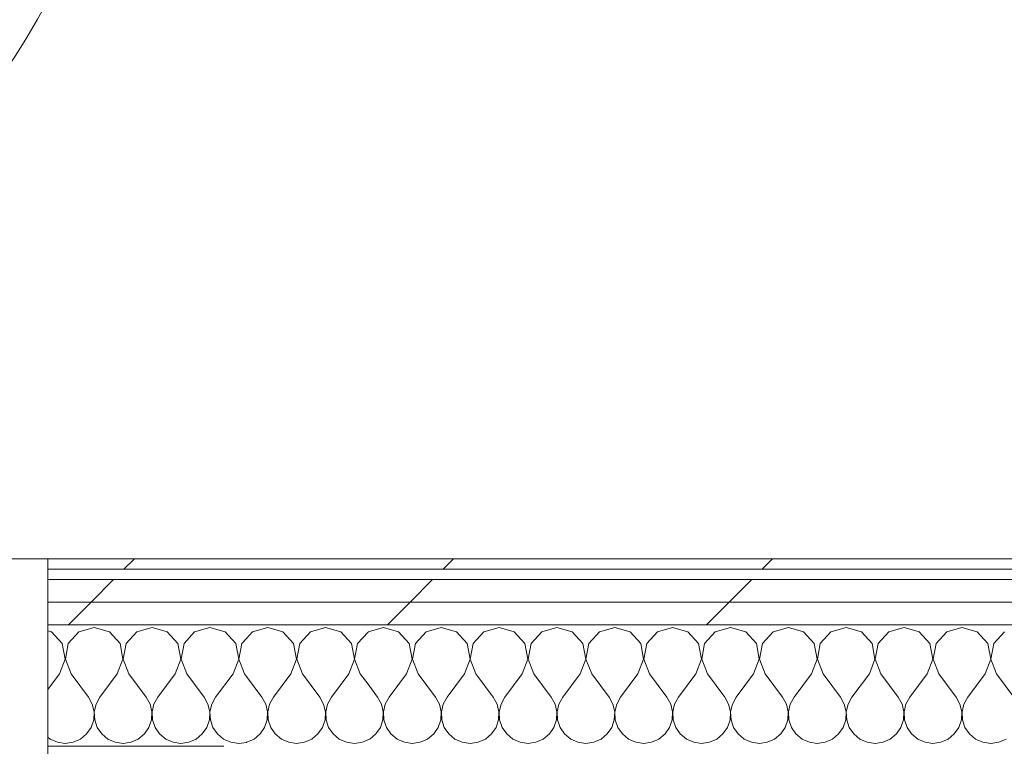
# Model space of a CAD drawing. Header units: millimetres. Extents: x -30280 to 19093, y -18706 to 4378.
# Tile 106 of 206: x -8593 to -8026, y -13783 to -13364. Entities that reach past the tile are written whole.
import ezdxf

# ---------------------------------------------------------------- set-up
doc = ezdxf.new("R2010")
doc.units = ezdxf.units.MM
doc.header["$MEASUREMENT"] = 0
doc.linetypes.add('Wipeout_Contour', pattern=[1000, 0, -1000])
for name, color, linetype in [('02_ACAB_Anotacio Portes', 7, 'Continuous'), ('Nuevo_08_E_Envans secs', 7, 'Continuous'), ('Nuevo_Puertas Archicad', 7, 'Continuous')]:
    doc.layers.add(name, color=color, linetype=linetype)
for name, color, linetype, lineweight in [('02_ACAB_Anotacio Portes_Pluma_Nº__46', 5, 'Continuous', 5), ('Nuevo_08_E_Envans secs_Pluma_Nº__1', 7, 'Continuous', 5), ('Nuevo_Puertas Archicad_Pluma_Nº__1', 7, 'Continuous', 5)]:
    doc.layers.add(name, color=color, linetype=linetype, lineweight=lineweight)
for name, color, linetype, lineweight, true_color in [('Nuevo_08_E_Envans secs_Pluma_Nº__102', 7, 'Continuous', 5, 0xcccccc), ('Nuevo_08_E_Envans secs_Pluma_Nº__171', 171, 'Continuous', 13, 0xaaaaff), ('Nuevo_08_E_Envans secs_Pluma_Nº__177', 7, 'Continuous', 15, 0xf7e046)]:
    doc.layers.add(name, color=color, linetype=linetype, lineweight=lineweight, true_color=true_color)
doc.styles.add('Estilo_Generado_1', font='arial.ttf')
pattern_1 = [(45, (0, 0), (-183.8478, 183.8478), [195, -65]), (45, (7e-14, 183.85), (-183.8478, 183.8478), [195, -65])]

# ---------------------------------------------------------------- blocks, each defined once
blk = doc.blocks.new('*X221')
at = {"layer": 'Nuevo_08_E_Envans secs_Pluma_Nº__102', "color": 254, "linetype": 'Continuous', "lineweight": 5, "true_color": 0xcccccc}
for p, q in [((-8392.1, -13716.72), (-8392.16, -13716.79)), ((-8383.33, -13714.23), (-8392.1, -13716.72)), ((-8374.57, -13716.72), (-8383.33, -13714.23)), ((-8368.43, -13723.44), (-8374.57, -13716.72)), ((-8358.76, -13716.72), (-8364.91, -13723.44)), ((-8350, -13714.23), (-8358.76, -13716.72)), ((-8341.24, -13716.72), (-8350, -13714.23)), ((-8335.09, -13723.44), (-8341.24, -13716.72)), ((-8325.43, -13716.72), (-8331.57, -13723.44)), ((-8316.67, -13714.23), (-8325.43, -13716.72)), ((-8307.9, -13716.72), (-8316.67, -13714.23)), ((-8301.76, -13723.44), (-8307.9, -13716.72)), ((-8292.1, -13716.72), (-8298.24, -13723.44)), ((-8283.33, -13714.23), (-8292.1, -13716.72)), ((-8274.57, -13716.72), (-8283.33, -13714.23)), ((-8268.43, -13723.44), (-8274.57, -13716.72)), ((-8258.76, -13716.72), (-8264.91, -13723.44)), ((-8250, -13714.23), (-8258.76, -13716.72)), ((-8241.24, -13716.72), (-8250, -13714.23)), ((-8235.09, -13723.44), (-8241.24, -13716.72)), ((-8225.43, -13716.72), (-8231.57, -13723.44)), ((-8216.67, -13714.23), (-8225.43, -13716.72)), ((-8207.9, -13716.72), (-8216.67, -13714.23)), ((-8201.76, -13723.44), (-8207.9, -13716.72)), ((-8192.1, -13716.72), (-8198.24, -13723.44)), ((-8183.33, -13714.23), (-8192.1, -13716.72)), ((-8174.57, -13716.72), (-8183.33, -13714.23)), ((-8168.43, -13723.44), (-8174.57, -13716.72)), ((-8158.76, -13716.72), (-8164.91, -13723.44)), ((-8150, -13714.23), (-8158.76, -13716.72)), ((-8141.24, -13716.72), (-8150, -13714.23)), ((-8135.09, -13723.44), (-8141.24, -13716.72)), ((-8125.43, -13716.72), (-8131.57, -13723.44)), ((-8116.67, -13714.23), (-8125.43, -13716.72)), ((-8107.9, -13716.72), (-8116.67, -13714.23)), ((-8101.76, -13723.44), (-8107.9, -13716.72)), ((-8092.1, -13716.72), (-8098.24, -13723.44)), ((-8083.33, -13714.23), (-8092.1, -13716.72)), ((-8074.57, -13716.72), (-8083.33, -13714.23)), ((-8068.43, -13723.44), (-8074.57, -13716.72)), ((-8058.76, -13716.72), (-8064.91, -13723.44)), ((-8050, -13714.23), (-8058.76, -13716.72)), ((-8041.24, -13716.72), (-8050, -13714.23)), ((-8035.09, -13723.44), (-8041.24, -13716.72)), ((-8025.43, -13716.72), (-8031.57, -13723.44)), ((-8366.73, -13732.39), (-8368.43, -13723.44)), ((-8364.91, -13723.44), (-8366.6, -13732.39)), ((-8333.4, -13732.39), (-8335.09, -13723.44)), ((-8331.57, -13723.44), (-8333.27, -13732.39)), ((-8300.07, -13732.39), (-8301.76, -13723.44)), ((-8298.24, -13723.44), (-8299.93, -13732.39)), ((-8266.73, -13732.39), (-8268.43, -13723.44)), ((-8264.91, -13723.44), (-8266.6, -13732.39)), ((-8233.4, -13732.39), (-8235.09, -13723.44)), ((-8231.57, -13723.44), (-8233.27, -13732.39)), ((-8200.07, -13732.39), (-8201.76, -13723.44)), ((-8198.24, -13723.44), (-8199.93, -13732.39)), ((-8166.73, -13732.39), (-8168.43, -13723.44)), ((-8164.91, -13723.44), (-8166.6, -13732.39)), ((-8133.4, -13732.39), (-8135.09, -13723.44)), ((-8131.57, -13723.44), (-8133.27, -13732.39)), ((-8100.07, -13732.39), (-8101.76, -13723.44)), ((-8098.24, -13723.44), (-8099.93, -13732.39)), ((-8066.73, -13732.39), (-8068.43, -13723.44)), ((-8064.91, -13723.44), (-8066.6, -13732.39)), ((-8033.4, -13732.39), (-8035.09, -13723.44)), ((-8031.57, -13723.44), (-8033.27, -13732.39)), ((-8370, -13740.89), (-8366.73, -13732.39)), ((-8366.6, -13732.39), (-8363.33, -13740.89)), ((-8336.67, -13740.89), (-8333.4, -13732.39)), ((-8333.27, -13732.39), (-8330, -13740.89)), ((-8303.33, -13740.89), (-8300.07, -13732.39)), ((-8299.93, -13732.39), (-8296.67, -13740.89)), ((-8270, -13740.89), (-8266.73, -13732.39)), ((-8266.6, -13732.39), (-8263.33, -13740.89)), ((-8236.67, -13740.89), (-8233.4, -13732.39)), ((-8233.27, -13732.39), (-8230, -13740.89)), ((-8203.33, -13740.89), (-8200.07, -13732.39)), ((-8199.93, -13732.39), (-8196.67, -13740.89)), ((-8170, -13740.89), (-8166.73, -13732.39)), ((-8166.6, -13732.39), (-8163.33, -13740.89)), ((-8136.67, -13740.89), (-8133.4, -13732.39)), ((-8133.27, -13732.39), (-8130, -13740.89)), ((-8103.33, -13740.89), (-8100.07, -13732.39)), ((-8099.93, -13732.39), (-8096.67, -13740.89)), ((-8070, -13740.89), (-8066.73, -13732.39)), ((-8066.6, -13732.39), (-8063.33, -13740.89)), ((-8036.67, -13740.89), (-8033.4, -13732.39)), ((-8033.27, -13732.39), (-8030, -13740.89)), ((-8370, -13740.89), (-8380, -13754.23)), ((-8363.33, -13740.89), (-8353.33, -13754.23)), ((-8336.67, -13740.89), (-8346.67, -13754.23)), ((-8330, -13740.89), (-8320, -13754.23)), ((-8303.33, -13740.89), (-8313.33, -13754.23)), ((-8296.67, -13740.89), (-8286.67, -13754.23)), ((-8270, -13740.89), (-8280, -13754.23)), ((-8263.33, -13740.89), (-8253.33, -13754.23)), ((-8236.67, -13740.89), (-8246.67, -13754.23)), ((-8230, -13740.89), (-8220, -13754.23)), ((-8203.33, -13740.89), (-8213.33, -13754.23)), ((-8196.67, -13740.89), (-8186.67, -13754.23)), ((-8170, -13740.89), (-8180, -13754.23)), ((-8163.33, -13740.89), (-8153.33, -13754.23)), ((-8136.67, -13740.89), (-8146.67, -13754.23)), ((-8130, -13740.89), (-8120, -13754.23)), ((-8103.33, -13740.89), (-8113.33, -13754.23)), ((-8096.67, -13740.89), (-8086.67, -13754.23)), ((-8070, -13740.89), (-8080, -13754.23)), ((-8063.33, -13740.89), (-8053.33, -13754.23)), ((-8036.67, -13740.89), (-8046.67, -13754.23)), ((-8030, -13740.89), (-8020, -13754.23)), ((-8392.21, -13746.84), (-8386.67, -13754.23)), ((-8384.44, -13758.25), (-8386.67, -13754.23)), ((-8383.4, -13762.73), (-8384.44, -13758.25)), ((-8382.23, -13758.25), (-8383.27, -13762.73)), ((-8380, -13754.23), (-8382.23, -13758.25)), ((-8351.11, -13758.25), (-8353.33, -13754.23)), ((-8350.07, -13762.73), (-8351.11, -13758.25)), ((-8348.89, -13758.25), (-8349.93, -13762.73)), ((-8346.67, -13754.23), (-8348.89, -13758.25)), ((-8317.77, -13758.25), (-8320, -13754.23)), ((-8316.73, -13762.73), (-8317.77, -13758.25)), ((-8315.56, -13758.25), (-8316.6, -13762.73)), ((-8313.33, -13754.23), (-8315.56, -13758.25)), ((-8284.44, -13758.25), (-8286.67, -13754.23)), ((-8283.4, -13762.73), (-8284.44, -13758.25)), ((-8282.23, -13758.25), (-8283.27, -13762.73)), ((-8280, -13754.23), (-8282.23, -13758.25)), ((-8251.11, -13758.25), (-8253.33, -13754.23)), ((-8250.07, -13762.73), (-8251.11, -13758.25)), ((-8248.89, -13758.25), (-8249.93, -13762.73)), ((-8246.67, -13754.23), (-8248.89, -13758.25)), ((-8217.77, -13758.25), (-8220, -13754.23)), ((-8216.73, -13762.73), (-8217.77, -13758.25)), ((-8215.56, -13758.25), (-8216.6, -13762.73)), ((-8213.33, -13754.23), (-8215.56, -13758.25)), ((-8184.44, -13758.25), (-8186.67, -13754.23)), ((-8183.4, -13762.73), (-8184.44, -13758.25)), ((-8182.23, -13758.25), (-8183.27, -13762.73)), ((-8180, -13754.23), (-8182.23, -13758.25)), ((-8151.11, -13758.25), (-8153.33, -13754.23)), ((-8150.07, -13762.73), (-8151.11, -13758.25)), ((-8148.89, -13758.25), (-8149.93, -13762.73)), ((-8146.67, -13754.23), (-8148.89, -13758.25)), ((-8117.77, -13758.25), (-8120, -13754.23)), ((-8116.73, -13762.73), (-8117.77, -13758.25)), ((-8115.56, -13758.25), (-8116.6, -13762.73)), ((-8113.33, -13754.23), (-8115.56, -13758.25)), ((-8084.44, -13758.25), (-8086.67, -13754.23)), ((-8083.4, -13762.73), (-8084.44, -13758.25)), ((-8082.23, -13758.25), (-8083.27, -13762.73)), ((-8080, -13754.23), (-8082.23, -13758.25)), ((-8051.11, -13758.25), (-8053.33, -13754.23)), ((-8050.07, -13762.73), (-8051.11, -13758.25)), ((-8048.89, -13758.25), (-8049.93, -13762.73)), ((-8046.67, -13754.23), (-8048.89, -13758.25)), ((-8383.62, -13767.32), (-8383.4, -13762.73)), ((-8383.27, -13762.73), (-8383.04, -13767.32)), ((-8350.29, -13767.32), (-8350.07, -13762.73)), ((-8349.93, -13762.73), (-8349.71, -13767.32)), ((-8316.96, -13767.32), (-8316.73, -13762.73)), ((-8316.6, -13762.73), (-8316.38, -13767.32)), ((-8283.62, -13767.32), (-8283.4, -13762.73)), ((-8283.27, -13762.73), (-8283.04, -13767.32)), ((-8250.29, -13767.32), (-8250.07, -13762.73)), ((-8249.93, -13762.73), (-8249.71, -13767.32)), ((-8216.96, -13767.32), (-8216.73, -13762.73)), ((-8216.6, -13762.73), (-8216.38, -13767.32)), ((-8183.62, -13767.32), (-8183.4, -13762.73)), ((-8183.27, -13762.73), (-8183.04, -13767.32)), ((-8150.29, -13767.32), (-8150.07, -13762.73)), ((-8149.93, -13762.73), (-8149.71, -13767.32)), ((-8116.96, -13767.32), (-8116.73, -13762.73)), ((-8116.6, -13762.73), (-8116.38, -13767.32)), ((-8083.62, -13767.32), (-8083.4, -13762.73)), ((-8083.27, -13762.73), (-8083.04, -13767.32)), ((-8050.29, -13767.32), (-8050.07, -13762.73)), ((-8049.93, -13762.73), (-8049.71, -13767.32)), ((-8385.09, -13771.68), (-8383.62, -13767.32)), ((-8383.04, -13767.32), (-8381.57, -13771.68)), ((-8351.76, -13771.68), (-8350.29, -13767.32)), ((-8349.71, -13767.32), (-8348.24, -13771.68)), ((-8318.43, -13771.68), (-8316.96, -13767.32)), ((-8316.38, -13767.32), (-8314.91, -13771.68)), ((-8285.09, -13771.68), (-8283.62, -13767.32)), ((-8283.04, -13767.32), (-8281.57, -13771.68)), ((-8251.76, -13771.68), (-8250.29, -13767.32)), ((-8249.71, -13767.32), (-8248.24, -13771.68)), ((-8218.43, -13771.68), (-8216.96, -13767.32)), ((-8216.38, -13767.32), (-8214.91, -13771.68)), ((-8185.09, -13771.68), (-8183.62, -13767.32)), ((-8183.04, -13767.32), (-8181.57, -13771.68)), ((-8151.76, -13771.68), (-8150.29, -13767.32)), ((-8149.71, -13767.32), (-8148.24, -13771.68)), ((-8118.43, -13771.68), (-8116.96, -13767.32)), ((-8116.38, -13767.32), (-8114.91, -13771.68)), ((-8085.09, -13771.68), (-8083.62, -13767.32)), ((-8083.04, -13767.32), (-8081.57, -13771.68)), ((-8051.76, -13771.68), (-8050.29, -13767.32)), ((-8049.71, -13767.32), (-8048.24, -13771.68)), ((-8391.24, -13778.4), (-8387.7, -13775.47)), ((-8387.7, -13775.47), (-8385.09, -13771.68)), ((-8381.57, -13771.68), (-8378.97, -13775.47)), ((-8378.97, -13775.47), (-8375.43, -13778.4)), ((-8357.9, -13778.4), (-8354.36, -13775.47)), ((-8354.36, -13775.47), (-8351.76, -13771.68)), ((-8348.24, -13771.68), (-8345.64, -13775.47)), ((-8345.64, -13775.47), (-8342.1, -13778.4)), ((-8324.57, -13778.4), (-8321.03, -13775.47)), ((-8321.03, -13775.47), (-8318.43, -13771.68)), ((-8314.91, -13771.68), (-8312.3, -13775.47)), ((-8312.3, -13775.47), (-8308.76, -13778.4)), ((-8291.24, -13778.4), (-8287.7, -13775.47)), ((-8287.7, -13775.47), (-8285.09, -13771.68)), ((-8281.57, -13771.68), (-8278.97, -13775.47)), ((-8278.97, -13775.47), (-8275.43, -13778.4)), ((-8257.9, -13778.4), (-8254.36, -13775.47)), ((-8254.36, -13775.47), (-8251.76, -13771.68)), ((-8248.24, -13771.68), (-8245.64, -13775.47)), ((-8245.64, -13775.47), (-8242.1, -13778.4)), ((-8224.57, -13778.4), (-8221.03, -13775.47)), ((-8221.03, -13775.47), (-8218.43, -13771.68)), ((-8214.91, -13771.68), (-8212.3, -13775.47)), ((-8212.3, -13775.47), (-8208.76, -13778.4)), ((-8191.24, -13778.4), (-8187.7, -13775.47)), ((-8187.7, -13775.47), (-8185.09, -13771.68)), ((-8181.57, -13771.68), (-8178.97, -13775.47)), ((-8178.97, -13775.47), (-8175.43, -13778.4)), ((-8157.9, -13778.4), (-8154.36, -13775.47)), ((-8154.36, -13775.47), (-8151.76, -13771.68)), ((-8148.24, -13771.68), (-8145.64, -13775.47)), ((-8145.64, -13775.47), (-8142.1, -13778.4)), ((-8124.57, -13778.4), (-8121.03, -13775.47)), ((-8121.03, -13775.47), (-8118.43, -13771.68)), ((-8114.91, -13771.68), (-8112.3, -13775.47)), ((-8112.3, -13775.47), (-8108.76, -13778.4)), ((-8091.24, -13778.4), (-8087.7, -13775.47)), ((-8087.7, -13775.47), (-8085.09, -13771.68)), ((-8081.57, -13771.68), (-8078.97, -13775.47)), ((-8078.97, -13775.47), (-8075.43, -13778.4)), ((-8057.9, -13778.4), (-8054.36, -13775.47)), ((-8054.36, -13775.47), (-8051.76, -13771.68)), ((-8048.24, -13771.68), (-8045.64, -13775.47)), ((-8045.64, -13775.47), (-8042.1, -13778.4)), ((-8392.26, -13778.85), (-8391.24, -13778.4)), ((-8375.43, -13778.4), (-8371.22, -13780.26)), ((-8371.22, -13780.26), (-8366.67, -13780.89)), ((-8366.67, -13780.89), (-8362.11, -13780.26)), ((-8362.11, -13780.26), (-8357.9, -13778.4)), ((-8342.1, -13778.4), (-8337.89, -13780.26)), ((-8337.89, -13780.26), (-8333.33, -13780.89)), ((-8333.33, -13780.89), (-8328.78, -13780.26)), ((-8328.78, -13780.26), (-8324.57, -13778.4)), ((-8308.76, -13778.4), (-8304.55, -13780.26)), ((-8304.55, -13780.26), (-8300, -13780.89)), ((-8300, -13780.89), (-8295.45, -13780.26)), ((-8295.45, -13780.26), (-8291.24, -13778.4)), ((-8275.43, -13778.4), (-8271.22, -13780.26)), ((-8271.22, -13780.26), (-8266.67, -13780.89)), ((-8266.67, -13780.89), (-8262.11, -13780.26)), ((-8262.11, -13780.26), (-8257.9, -13778.4)), ((-8242.1, -13778.4), (-8237.89, -13780.26)), ((-8237.89, -13780.26), (-8233.33, -13780.89)), ((-8233.33, -13780.89), (-8228.78, -13780.26)), ((-8228.78, -13780.26), (-8224.57, -13778.4)), ((-8208.76, -13778.4), (-8204.55, -13780.26)), ((-8204.55, -13780.26), (-8200, -13780.89)), ((-8200, -13780.89), (-8195.45, -13780.26)), ((-8195.45, -13780.26), (-8191.24, -13778.4)), ((-8175.43, -13778.4), (-8171.22, -13780.26)), ((-8171.22, -13780.26), (-8166.67, -13780.89)), ((-8166.67, -13780.89), (-8162.11, -13780.26)), ((-8162.11, -13780.26), (-8157.9, -13778.4)), ((-8142.1, -13778.4), (-8137.89, -13780.26)), ((-8137.89, -13780.26), (-8133.33, -13780.89)), ((-8133.33, -13780.89), (-8128.78, -13780.26)), ((-8128.78, -13780.26), (-8124.57, -13778.4)), ((-8108.76, -13778.4), (-8104.55, -13780.26)), ((-8104.55, -13780.26), (-8100, -13780.89)), ((-8100, -13780.89), (-8095.45, -13780.26)), ((-8095.45, -13780.26), (-8091.24, -13778.4)), ((-8075.43, -13778.4), (-8071.22, -13780.26)), ((-8071.22, -13780.26), (-8066.67, -13780.89)), ((-8066.67, -13780.89), (-8062.11, -13780.26)), ((-8062.11, -13780.26), (-8057.9, -13778.4)), ((-8042.1, -13778.4), (-8037.89, -13780.26)), ((-8037.89, -13780.26), (-8033.33, -13780.89)), ((-8033.33, -13780.89), (-8028.78, -13780.26)), ((-8028.78, -13780.26), (-8024.57, -13778.4))]:
    blk.add_line(p, q, dxfattribs=at)
blk = doc.blocks.new('*X223')
at = {"layer": 'Nuevo_08_E_Envans secs_Pluma_Nº__102', "color": 254, "linetype": 'Continuous', "lineweight": 5, "true_color": 0xcccccc}
for p, q in [((-8458.76, -13716.72), (-8462.17, -13720.45)), ((-8450, -13714.23), (-8458.76, -13716.72)), ((-8441.24, -13716.72), (-8450, -13714.23)), ((-8435.09, -13723.44), (-8441.24, -13716.72)), ((-8425.43, -13716.72), (-8431.57, -13723.44)), ((-8416.67, -13714.23), (-8425.43, -13716.72)), ((-8407.9, -13716.72), (-8416.67, -13714.23)), ((-8401.76, -13723.44), (-8407.9, -13716.72)), ((-8392.16, -13716.79), (-8398.24, -13723.44)), ((-8433.4, -13732.39), (-8435.09, -13723.44)), ((-8431.57, -13723.44), (-8433.27, -13732.39)), ((-8400.07, -13732.39), (-8401.76, -13723.44)), ((-8398.24, -13723.44), (-8399.93, -13732.39)), ((-8436.67, -13740.89), (-8433.4, -13732.39)), ((-8433.27, -13732.39), (-8430, -13740.89)), ((-8403.33, -13740.89), (-8400.07, -13732.39)), ((-8399.93, -13732.39), (-8396.67, -13740.89)), ((-8436.67, -13740.89), (-8446.67, -13754.23)), ((-8430, -13740.89), (-8420, -13754.23)), ((-8403.33, -13740.89), (-8413.33, -13754.23)), ((-8396.67, -13740.89), (-8392.21, -13746.84)), ((-8462.2, -13742.4), (-8453.33, -13754.23)), ((-8451.11, -13758.25), (-8453.33, -13754.23)), ((-8450.07, -13762.73), (-8451.11, -13758.25)), ((-8448.89, -13758.25), (-8449.93, -13762.73)), ((-8446.67, -13754.23), (-8448.89, -13758.25)), ((-8417.77, -13758.25), (-8420, -13754.23)), ((-8416.73, -13762.73), (-8417.77, -13758.25)), ((-8415.56, -13758.25), (-8416.6, -13762.73)), ((-8413.33, -13754.23), (-8415.56, -13758.25)), ((-8450.29, -13767.32), (-8450.07, -13762.73)), ((-8449.93, -13762.73), (-8449.71, -13767.32)), ((-8416.96, -13767.32), (-8416.73, -13762.73)), ((-8416.6, -13762.73), (-8416.38, -13767.32)), ((-8451.76, -13771.68), (-8450.29, -13767.32)), ((-8449.71, -13767.32), (-8448.24, -13771.68)), ((-8418.43, -13771.68), (-8416.96, -13767.32)), ((-8416.38, -13767.32), (-8414.91, -13771.68)), ((-8457.9, -13778.4), (-8454.36, -13775.47)), ((-8454.36, -13775.47), (-8451.76, -13771.68)), ((-8448.24, -13771.68), (-8445.64, -13775.47)), ((-8445.64, -13775.47), (-8442.1, -13778.4)), ((-8424.57, -13778.4), (-8421.03, -13775.47)), ((-8421.03, -13775.47), (-8418.43, -13771.68)), ((-8414.91, -13771.68), (-8412.3, -13775.47)), ((-8412.3, -13775.47), (-8408.76, -13778.4)), ((-8462.26, -13780.28), (-8462.11, -13780.26)), ((-8462.11, -13780.26), (-8457.9, -13778.4)), ((-8442.1, -13778.4), (-8437.89, -13780.26)), ((-8437.89, -13780.26), (-8433.33, -13780.89)), ((-8433.33, -13780.89), (-8428.78, -13780.26)), ((-8428.78, -13780.26), (-8424.57, -13778.4)), ((-8408.76, -13778.4), (-8404.55, -13780.26)), ((-8404.55, -13780.26), (-8400, -13780.89)), ((-8400, -13780.89), (-8395.45, -13780.26)), ((-8395.45, -13780.26), (-8392.26, -13778.85))]:
    blk.add_line(p, q, dxfattribs=at)
blk = doc.blocks.new('*X225')
at = {"layer": 'Nuevo_08_E_Envans secs_Pluma_Nº__102', "color": 254, "linetype": 'Continuous', "lineweight": 5, "true_color": 0xcccccc}
for p, q in [((-8574.57, -13716.72), (-8576.74, -13716.1)), ((-8568.43, -13723.44), (-8574.57, -13716.72)), ((-8558.76, -13716.72), (-8564.91, -13723.44)), ((-8550, -13714.23), (-8558.76, -13716.72)), ((-8541.24, -13716.72), (-8550, -13714.23)), ((-8535.09, -13723.44), (-8541.24, -13716.72)), ((-8525.43, -13716.72), (-8531.57, -13723.44)), ((-8516.67, -13714.23), (-8525.43, -13716.72)), ((-8507.9, -13716.72), (-8516.67, -13714.23)), ((-8501.76, -13723.44), (-8507.9, -13716.72)), ((-8492.1, -13716.72), (-8498.24, -13723.44)), ((-8483.33, -13714.23), (-8492.1, -13716.72)), ((-8474.57, -13716.72), (-8483.33, -13714.23)), ((-8468.43, -13723.44), (-8474.57, -13716.72)), ((-8566.73, -13732.39), (-8568.43, -13723.44)), ((-8564.91, -13723.44), (-8566.6, -13732.39)), ((-8533.4, -13732.39), (-8535.09, -13723.44)), ((-8531.57, -13723.44), (-8533.27, -13732.39)), ((-8500.07, -13732.39), (-8501.76, -13723.44)), ((-8498.24, -13723.44), (-8499.93, -13732.39)), ((-8466.73, -13732.39), (-8468.43, -13723.44)), ((-8464.91, -13723.44), (-8466.6, -13732.39)), ((-8462.17, -13720.45), (-8464.91, -13723.44)), ((-8570, -13740.89), (-8566.73, -13732.39)), ((-8566.6, -13732.39), (-8563.33, -13740.89)), ((-8536.67, -13740.89), (-8533.4, -13732.39)), ((-8533.27, -13732.39), (-8530, -13740.89)), ((-8503.33, -13740.89), (-8500.07, -13732.39)), ((-8499.93, -13732.39), (-8496.67, -13740.89)), ((-8470, -13740.89), (-8466.73, -13732.39)), ((-8466.6, -13732.39), (-8463.33, -13740.89)), ((-8570, -13740.89), (-8576.74, -13749.89)), ((-8563.33, -13740.89), (-8553.33, -13754.23)), ((-8536.67, -13740.89), (-8546.67, -13754.23)), ((-8530, -13740.89), (-8520, -13754.23)), ((-8503.33, -13740.89), (-8513.33, -13754.23)), ((-8496.67, -13740.89), (-8486.67, -13754.23)), ((-8470, -13740.89), (-8480, -13754.23)), ((-8463.33, -13740.89), (-8462.2, -13742.4)), ((-8551.11, -13758.25), (-8553.33, -13754.23)), ((-8550.07, -13762.73), (-8551.11, -13758.25)), ((-8548.89, -13758.25), (-8549.93, -13762.73)), ((-8546.67, -13754.23), (-8548.89, -13758.25)), ((-8517.77, -13758.25), (-8520, -13754.23)), ((-8516.73, -13762.73), (-8517.77, -13758.25)), ((-8515.56, -13758.25), (-8516.6, -13762.73)), ((-8513.33, -13754.23), (-8515.56, -13758.25)), ((-8484.44, -13758.25), (-8486.67, -13754.23)), ((-8483.4, -13762.73), (-8484.44, -13758.25)), ((-8482.23, -13758.25), (-8483.27, -13762.73)), ((-8480, -13754.23), (-8482.23, -13758.25)), ((-8550.29, -13767.32), (-8550.07, -13762.73)), ((-8549.93, -13762.73), (-8549.71, -13767.32)), ((-8516.96, -13767.32), (-8516.73, -13762.73)), ((-8516.6, -13762.73), (-8516.38, -13767.32)), ((-8483.62, -13767.32), (-8483.4, -13762.73)), ((-8483.27, -13762.73), (-8483.04, -13767.32)), ((-8551.76, -13771.68), (-8550.29, -13767.32)), ((-8549.71, -13767.32), (-8548.24, -13771.68)), ((-8518.43, -13771.68), (-8516.96, -13767.32)), ((-8516.38, -13767.32), (-8514.91, -13771.68)), ((-8485.09, -13771.68), (-8483.62, -13767.32)), ((-8483.04, -13767.32), (-8481.57, -13771.68)), ((-8557.9, -13778.4), (-8554.36, -13775.47)), ((-8554.36, -13775.47), (-8551.76, -13771.68)), ((-8548.24, -13771.68), (-8545.64, -13775.47)), ((-8545.64, -13775.47), (-8542.1, -13778.4)), ((-8524.57, -13778.4), (-8521.03, -13775.47)), ((-8521.03, -13775.47), (-8518.43, -13771.68)), ((-8514.91, -13771.68), (-8512.3, -13775.47)), ((-8512.3, -13775.47), (-8508.76, -13778.4)), ((-8491.24, -13778.4), (-8487.7, -13775.47)), ((-8487.7, -13775.47), (-8485.09, -13771.68)), ((-8481.57, -13771.68), (-8478.97, -13775.47)), ((-8478.97, -13775.47), (-8475.43, -13778.4)), ((-8576.74, -13777.31), (-8575.43, -13778.4)), ((-8575.43, -13778.4), (-8571.22, -13780.26)), ((-8571.22, -13780.26), (-8566.67, -13780.89)), ((-8566.67, -13780.89), (-8562.11, -13780.26)), ((-8562.11, -13780.26), (-8557.9, -13778.4)), ((-8542.1, -13778.4), (-8537.89, -13780.26)), ((-8537.89, -13780.26), (-8533.33, -13780.89)), ((-8533.33, -13780.89), (-8528.78, -13780.26)), ((-8528.78, -13780.26), (-8524.57, -13778.4)), ((-8508.76, -13778.4), (-8504.55, -13780.26)), ((-8504.55, -13780.26), (-8500, -13780.89)), ((-8500, -13780.89), (-8495.45, -13780.26)), ((-8495.45, -13780.26), (-8491.24, -13778.4)), ((-8475.43, -13778.4), (-8471.22, -13780.26)), ((-8471.22, -13780.26), (-8466.67, -13780.89)), ((-8466.67, -13780.89), (-8462.26, -13780.28))]:
    blk.add_line(p, q, dxfattribs=at)
blk = doc.blocks.new('Puerta Corredera Empotrada 27_4')
at = {"layer": 'Nuevo_Puertas Archicad_Pluma_Nº__1', "color": 7, "linetype": 'Continuous', "lineweight": 5}
for p, q in [((-450, 0), (-450, -134)), ((-450, -96), (-450, -26)), ((-450, -96), (-450, -26)), ((-450, -109), (-450, -96)), ((-450, -109), (-450, -96)), ((-450, -122), (-450, -109)), ((-450, -122), (-450, -109)), ((-450, -128), (-450, -122)), ((-450, -128), (-450, -122)), ((-450, -134), (-450, -128)), ((-450, -134), (-450, -128)), ((-450, -134), (-420, -134))]:
    blk.add_line(p, q, dxfattribs=at)
blk = doc.blocks.new('Muro_76_1', base_point=(-1686.99, -13808.56))
at = {"layer": 'Nuevo_08_E_Envans secs_Pluma_Nº__1', "color": 7, "linetype": 'Continuous', "lineweight": 5}
blk.add_line((-8475.26, -13782.56), (-8576.74, -13782.56), dxfattribs=at)
at = {"color": 254, "linetype": 'Wipeout_Contour', "lineweight": 0, "ltscale": 63198.961112}
blk.add_wipeout([(-7196.5, -13674.56), (-8576.74, -13674.56), (-8576.74, -13680.56), (-7196.5, -13680.56)], dxfattribs=at).dxf.layer = 'Nuevo_08_E_Envans secs'
at = {"color": 254, "linetype": 'Wipeout_Contour', "lineweight": 0, "ltscale": 63252.667335}
blk.add_wipeout([(-8576.74, -13699.56), (-7196.5, -13699.56), (-7196.5, -13686.56), (-8576.74, -13686.56)], dxfattribs=at).dxf.layer = 'Nuevo_08_E_Envans secs'
at = {"layer": 'Nuevo_08_E_Envans secs_Pluma_Nº__171', "linetype": 'Continuous', "lineweight": 13, "true_color": 0xaaaaff}
h = blk.add_hatch(dxfattribs=at)
h.set_pattern_fill('Panellat_HPL_0001', color=161, style=0, pattern_type=2)
h.set_pattern_definition(pattern_1)
h.paths.add_polyline_path([(-7196.5, -13674.56), (-8576.74, -13674.56), (-8576.74, -13680.56), (-7196.5, -13680.56)])
at = {"layer": 'Nuevo_08_E_Envans secs_Pluma_Nº__177', "linetype": 'Continuous', "lineweight": 15, "true_color": 0xf7e046}
h = blk.add_hatch(dxfattribs=at)
h.set_pattern_fill('Panellat_HPL_0001', color=53, style=0, pattern_type=2)
h.set_pattern_definition(pattern_1)
h.paths.add_polyline_path([(-8576.74, -13699.56), (-7196.5, -13699.56), (-7196.5, -13686.56), (-8576.74, -13686.56)])
at = {"layer": 'Nuevo_08_E_Envans secs_Pluma_Nº__1', "color": 7, "linetype": 'Continuous', "lineweight": 5}
for p, q in [((-8576.74, -13674.56), (-8576.74, -13680.56)), ((-7196.5, -13680.56), (-8576.74, -13680.56)), ((-8576.74, -13680.56), (-8576.74, -13686.56)), ((-7196.5, -13686.56), (-8576.74, -13686.56))]:
    blk.add_line(p, q, dxfattribs=at)
at = {"layer": 'Nuevo_08_E_Envans secs_Pluma_Nº__1', "color": 7, "linetype": 'Continuous', "lineweight": 5, "flags": 128}
blk.add_lwpolyline([(-7196.5, -13674.56), (-8576.74, -13674.56)], dxfattribs=at)
at = {"color": 254, "linetype": 'Wipeout_Contour', "lineweight": 0, "ltscale": 63297.722516}
blk.add_wipeout([(-8576.74, -13712.56), (-7196.5, -13712.56), (-7196.5, -13699.56), (-8576.74, -13699.56)], dxfattribs=at).dxf.layer = 'Nuevo_08_E_Envans secs'
at = {"layer": 'Nuevo_08_E_Envans secs_Pluma_Nº__177', "linetype": 'Continuous', "lineweight": 15, "true_color": 0xf7e046}
h = blk.add_hatch(dxfattribs=at)
h.set_pattern_fill('Panellat_HPL_0001', color=53, style=0, pattern_type=2)
h.set_pattern_definition(pattern_1)
h.paths.add_polyline_path([(-8576.74, -13712.56), (-7196.5, -13712.56), (-7196.5, -13699.56), (-8576.74, -13699.56)])
at = {"layer": 'Nuevo_08_E_Envans secs_Pluma_Nº__1', "color": 7, "linetype": 'Continuous', "lineweight": 5}
for p, q in [((-8576.74, -13686.56), (-8576.74, -13699.56)), ((-7196.5, -13699.56), (-8576.74, -13699.56)), ((-8576.74, -13699.56), (-8576.74, -13712.56)), ((-8462.16, -13712.56), (-8576.74, -13712.56)), ((-8576.74, -13712.56), (-8576.74, -13782.56)), ((-8392.16, -13712.56), (-8462.16, -13712.56)), ((-7196.5, -13712.56), (-8392.16, -13712.56))]:
    blk.add_line(p, q, dxfattribs=at)
at = {"layer": 'Nuevo_08_E_Envans secs', "color": 7, "lineweight": 20}
for name in ['*X225', '*X223', '*X221']:
    blk.add_blockref(name, (0, 0), dxfattribs=at)
at = {"layer": 'Nuevo_Puertas Archicad', "color": 253, "linetype": 'Continuous', "lineweight": 5, "true_color": 0xa4a4a6, "zscale": 1000, "rotation": 180}
blk.add_blockref('Puerta Corredera Empotrada 27_4', (-9026.74, -13808.56), dxfattribs=at)
blk = doc.blocks.new('Etiqueta_8_1', base_point=(-9016.4, -12613.98))
at = {"color": 254, "linetype": 'Wipeout_Contour', "lineweight": 0, "ltscale": 541260.678615}
blk.add_wipeout([(-9516.4, -13114.98), (-9516.4, -13114.98), (-9505.47, -13218.94), (-9473.17, -13318.35), (-9420.91, -13408.87), (-9350.96, -13486.55), (-9266.4, -13547.99), (-9170.91, -13590.51), (-9068.66, -13612.24), (-8964.14, -13612.24), (-8861.89, -13590.51), (-8766.4, -13547.99), (-8681.83, -13486.55), (-8611.89, -13408.87), (-8559.63, -13318.35), (-8527.33, -13218.94), (-8516.4, -13114.98), (-8516.4, -13114.98), (-8516.4, -13114.98), (-8527.33, -13011.02), (-8559.63, -12911.61), (-8611.89, -12821.09), (-8681.83, -12743.41), (-8766.4, -12681.97), (-8861.89, -12639.45), (-8964.14, -12617.72), (-9068.66, -12617.72), (-9170.91, -12639.45), (-9266.4, -12681.97), (-9350.96, -12743.41), (-9420.91, -12821.09), (-9473.17, -12911.61), (-9505.47, -13011.02)], dxfattribs=at).dxf.layer = '02_ACAB_Anotacio Portes'
at = {"layer": '02_ACAB_Anotacio Portes_Pluma_Nº__46', "color": 5, "linetype": 'Continuous', "lineweight": 5, "flags": 128}
blk.add_lwpolyline([(-9516.4, -13114.98, 1), (-8516.4, -13114.98, 1)], format="xyb", close=True, dxfattribs=at)
at = {"layer": '02_ACAB_Anotacio Portes_Pluma_Nº__46', "color": 5, "lineweight": 5, "insert": (-9016.4, -12952.12), "char_height": 300, "attachment_point": 2, "style": 'Estilo_Generado_1'}
blk.add_mtext('\\A1;{\\pqc;\\pt0,46000;\\fArial|b0|i0|c0|p0;\\W1.000000;P-01\\fArial|b0|i0|c0|p0;\\W1.000000;\\A1{\\H.66x;\\S^  ;}\\fArial|b0|i0|c0|p0;\\W1.000000;\\fArial|b0|i0|c0|p0;\\W1.000000;\\A1{\\H.66x;\\S^  ;}\\fArial|b0|i0|c0|p0;\\W1.000000; \\fArial|b0|i0|c0|p0;\\W1.000000;\\fArial|b0|i0|c0|p0;\\W1.000000;\\fArial|b0|i0|c0|p0;\\W1.000000;\\fArial|b0|i0|c0|p0;\\W1.000000;\\fArial|b0|i0|c0|p0;\\W1.000000;\\fArial|b0|i0|c0|p0;\\W1.000000;\\fArial|b0|i0|c0|p0;\\W1.000000;\\fArial|b0|i0|c0|p0;\\W1.000000;\\fArial|b0|i0|c0|p0;\\W1.000000;\\fArial|b0|i0|c0|p0;\\W1.000000;\\fArial|b0|i0|c0|p0;\\W1.000000;\\fArial|b0|i0|c0|p0;\\W1.000000;\\fArial|b0|i0|c0|p0;\\W1.000000;\\fArial|b0|i0|c0|p0;\\W1.000000;\\fArial|b0|i0|c0|p0;\\W1.000000;\\fArial|b0|i0|c0|p0;\\W1.000000;\\fArial|b0|i0|c0|p0;\\W1.000000;\\fArial|b0|i0|c0|p0;\\W1.000000;\\fArial|b0|i0|c0|p0;\\W1.000000;\\fArial|b0|i0|c0|p0;\\W1.000000;\\fArial|b0|i0|c0|p0;\\W1.000000;\\fArial|b0|i0|c0|p0;\\W1.000000;\\fArial|b0|i0|c0|p0;\\W1.000000;\\fArial|b0|i0|c0|p0;\\W1.000000;\\fArial|b0|i0|c0|p0;\\W1.000000;\\fArial|b0|i0|c0|p0;\\W1.000000;\\fArial|b0|i0|c0|p0;\\W1.000000;\\fArial|b0|i0|c0|p0;\\W1.000000;\\fArial|b0|i0|c0|p0;\\W1.000000;\\fArial|b0|i0|c0|p0;\\W1.000000;\\fArial|b0|i0|c0|p0;\\W1.000000;\\fArial|b0|i0|c0|p0;\\W1.000000;\\fArial|b0|i0|c0|p0;\\W1.000000;\\fArial|b0|i0|c0|p0;\\W1.000000;\\fArial|b0|i0|c0|p0;\\W1.000000;\\fArial|b0|i0|c0|p0;\\W1.000000;\\fArial|b0|i0|c0|p0;\\W1.000000;\\fArial|b0|i0|c0|p0;\\W1.000000;\\fArial|b0|i0|c0|p0;\\W1.000000;\\fArial|b0|i0|c0|p0;\\W1.000000;\\fArial|b0|i0|c0|p0;\\W1.000000;\\fArial|b0|i0|c0|p0;\\W1.000000;\\fArial|b0|i0|c0|p0;\\W1.000000;}', dxfattribs=at)

msp = doc.modelspace()

# ---------------------------------------------------------------- block references
at = {"layer": 'Nuevo_08_E_Envans secs', "color": 7, "lineweight": 20}
msp.add_blockref('Muro_76_1', (-1686.99, -13808.56), dxfattribs=at)

# ---------------------------------------------------------------- next in the draw order: block references
at = {"layer": '02_ACAB_Anotacio Portes', "color": 5, "linetype": 'Continuous', "lineweight": 5}
msp.add_blockref('Etiqueta_8_1', (-9016.4, -12613.98), dxfattribs=at)

doc.saveas('drawing.dxf')
